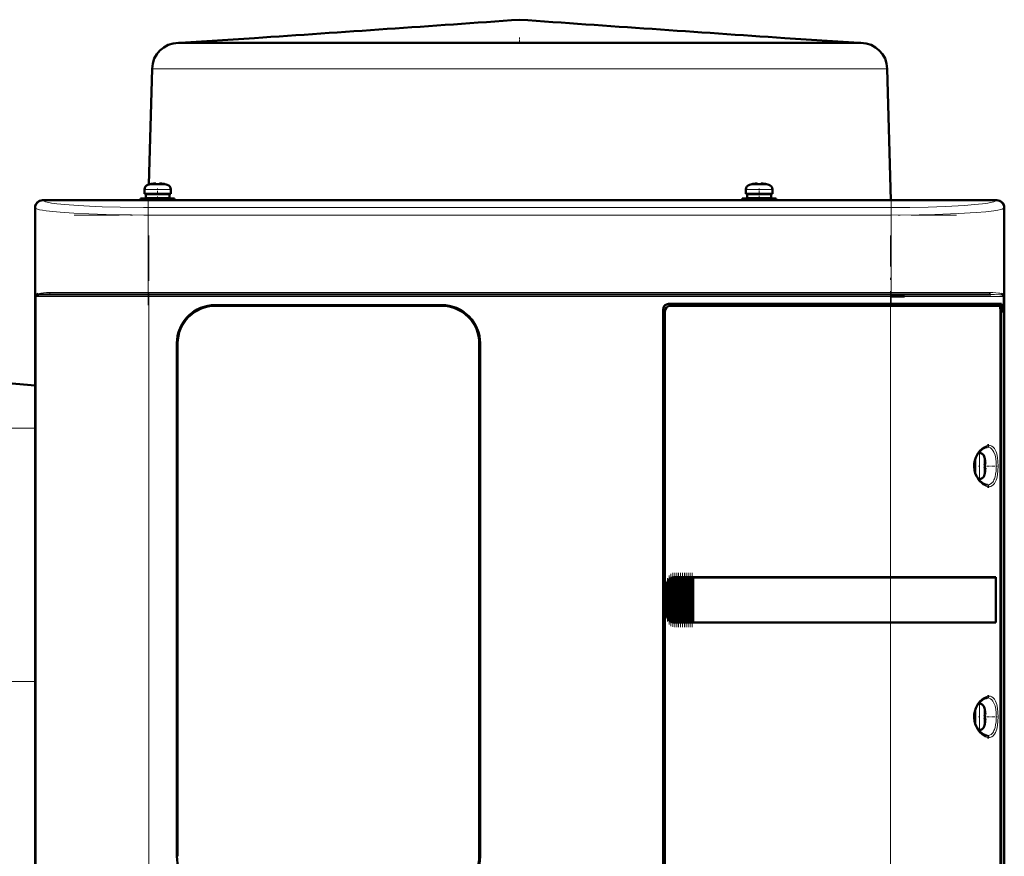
# Model space of a CAD drawing. Extents: x -1595 to 1972, y -1605 to 604.
# Tile 42 of 53: x 179 to 440, y 359 to 581. Entities that reach past the tile are written whole.
import ezdxf

# ---------------------------------------------------------------- set-up
doc = ezdxf.new("R2010")
doc.units = 0
doc.linetypes.add('DASHDOT', pattern=[18.5, 12, -3, 0.5, -3])

msp = doc.modelspace()

# ---------------------------------------------------------------- linework, layer by layer
at = {"color": 7, "lineweight": 50}
for p, q in [((221.56, 574.92), (221.08, 574.92)), ((241.24, 576.23), (221.56, 574.92)), ((238.39, 574.92), (221.56, 574.92)), ((243.23, 574.92), (238.39, 574.92)), ((292.71, 574.92), (243.23, 574.92)), ((263.74, 574.92), (258.73, 574.92)), ((264.75, 574.92), (263.74, 574.92)), ((269.68, 574.92), (264.42, 574.92)), ((270.43, 574.92), (269.68, 574.92)), ((270.97, 574.92), (270.43, 574.92)), ((276.21, 574.92), (270.77, 574.92)), ((276.73, 574.92), (276.21, 574.92)), ((278.19, 574.92), (276.73, 574.92)), ((283.29, 574.92), (277.62, 574.92)), ((283.64, 574.92), (283.29, 574.92)), ((285.45, 574.92), (283.64, 574.92)), ((290.77, 574.92), (284.95, 574.92)), ((290.97, 574.92), (290.77, 574.92)), ((292.63, 574.92), (290.97, 574.92)), ((298.55, 574.92), (292.62, 574.92)), ((326.39, 574.92), (292.71, 574.92)), ((298.64, 574.92), (298.55, 574.92)), ((300.74, 574.92), (298.64, 574.92)), ((306.52, 574.92), (300.53, 574.92)), ((306.54, 574.92), (306.52, 574.92)), ((309.06, 574.92), (306.54, 574.92)), ((314.54, 574.92), (308.57, 574.92)), ((316.92, 574.92), (314.54, 574.92)), ((316.59, 574.92), (316.57, 574.92)), ((322.59, 574.92), (316.59, 574.92)), ((324.7, 574.92), (322.59, 574.92)), ((324.56, 574.92), (324.47, 574.92)), ((330.49, 574.92), (324.56, 574.92)), ((384.73, 574.92), (326.39, 574.92)), ((332.25, 574.92), (330.49, 574.92)), ((332.34, 574.92), (332.15, 574.92)), ((338.16, 574.92), (332.34, 574.92)), ((339.98, 574.92), (338.16, 574.92)), ((339.82, 574.92), (339.48, 574.92)), ((345.49, 574.92), (339.82, 574.92)), ((346.67, 574.92), (345.49, 574.92)), ((346.91, 574.92), (346.38, 574.92)), ((349.36, 574.92), (346.91, 574.92)), ((352.34, 574.92), (349.36, 574.92)), ((352.68, 574.92), (352.34, 574.92)), ((353.44, 574.92), (352.68, 574.92)), ((358.7, 574.92), (353.44, 574.92)), ((359.38, 574.92), (358.36, 574.92)), ((364.38, 574.92), (359.38, 574.92)), ((381.88, 576.23), (401.56, 574.92)), ((389.26, 574.92), (384.73, 574.92)), ((401.93, 574.92), (389.26, 574.92)), ((402.04, 574.92), (401.93, 574.92)), ((214.08, 568.1), (213.28, 537.4)), ((409.03, 568.1), (409.95, 533.22)), ((212.07, 534.95), (212.07, 536.08)), ((213.65, 537.48), (213.64, 537.49)), ((214.63, 537.63), (214.8, 537.65)), ((215.07, 537.63), (215.07, 537.48)), ((216.07, 537.63), (216.07, 537.48)), ((217.5, 537.49), (217.49, 537.48)), ((219.07, 536.08), (219.07, 534.95)), ((371.57, 536.08), (371.57, 534.95)), ((373.14, 537.49), (373.15, 537.48)), ((374.57, 537.63), (374.57, 537.48)), ((375.57, 537.63), (375.57, 537.48)), ((376.99, 537.48), (377, 537.49)), ((378.57, 534.95), (378.57, 536.08)), ((185.07, 533.22), (190.86, 533.22)), ((438.04, 533.19), (185.09, 533.19)), ((190.86, 533.22), (190.87, 533.19)), ((190.86, 533.21), (195.27, 533.21)), ((195.26, 533.19), (195.27, 533.22)), ((195.27, 533.22), (314.86, 533.22)), ((215.57, 533.65), (211.07, 533.65)), ((211.07, 533.22), (211.07, 533.65)), ((212.07, 534.95), (215.57, 534.95)), ((215.57, 534.85), (212.42, 534.85)), ((212.42, 534.85), (212.42, 533.75)), ((215.57, 533.75), (212.42, 533.75)), ((213.18, 533.75), (213.18, 533.65)), ((213.21, 534.95), (213.21, 534.85)), ((213.57, 534.85), (213.57, 534.95)), ((213.57, 533.65), (213.57, 533.75)), ((219.07, 534.95), (215.57, 534.95)), ((215.57, 534.85), (218.72, 534.85)), ((215.57, 533.75), (218.72, 533.75)), ((215.57, 533.65), (220.07, 533.65)), ((217.57, 534.85), (217.57, 534.95)), ((217.57, 533.65), (217.57, 533.75)), ((218.72, 534.85), (218.72, 533.75)), ((220.07, 533.65), (220.07, 533.22)), ((314.86, 533.22), (314.87, 533.19)), ((314.86, 533.21), (319.27, 533.21)), ((319.26, 533.19), (319.27, 533.22)), ((319.27, 533.22), (427.86, 533.22)), ((370.57, 533.65), (375.07, 533.65)), ((370.57, 533.65), (370.57, 533.22)), ((371.57, 534.95), (375.07, 534.95)), ((371.92, 534.85), (375.07, 534.85)), ((371.92, 533.75), (371.92, 534.85)), ((375.07, 533.75), (371.92, 533.75)), ((373.07, 534.95), (373.07, 534.85)), ((373.07, 533.75), (373.07, 533.65)), ((375.07, 534.95), (378.57, 534.95)), ((378.22, 534.85), (375.07, 534.85)), ((378.22, 533.75), (375.07, 533.75)), ((379.57, 533.65), (375.07, 533.65)), ((377.07, 534.95), (377.07, 534.85)), ((377.07, 533.75), (377.07, 533.65)), ((378.22, 533.75), (378.22, 534.85)), ((379.57, 533.22), (379.57, 533.65)), ((427.86, 533.22), (427.87, 533.19)), ((427.86, 533.21), (432.27, 533.21)), ((432.26, 533.19), (432.27, 533.22)), ((432.27, 533.22), (438.07, 533.22)), ((183.07, 523.42), (183.07, 531.22)), ((183.09, 531.2), (183.09, 323.24)), ((440.04, 323.24), (440.04, 531.2)), ((440.07, 531.22), (440.07, 523.42)), ((183.07, 519.02), (183.07, 523.42)), ((183.09, 523.42), (183.07, 523.42)), ((440.07, 523.42), (440.04, 523.42)), ((440.06, 523.42), (440.06, 519.02)), ((183.07, 431.42), (183.07, 519.02)), ((183.07, 519.02), (183.09, 519.02)), ((440.04, 519.02), (440.07, 519.02)), ((440.07, 519.02), (440.07, 431.42)), ((213.28, 508.22), (186.61, 508.22)), ((409.85, 508.22), (213.28, 508.22)), ((429.95, 508.22), (409.85, 508.22)), ((410.03, 507.72), (413.57, 507.72)), ((436.53, 508.22), (429.95, 508.22)), ((439.62, 508.23), (439.68, 508.2)), ((439.73, 507.94), (439.68, 507.97)), ((439.73, 507.94), (439.69, 507.97)), ((230.87, 505.42), (290.87, 505.42)), ((290.87, 505.22), (230.87, 505.22)), ((349.57, 350.22), (349.57, 504.22)), ((351.07, 505.72), (409.85, 505.72)), ((409.85, 505.22), (351.56, 505.22)), ((439.34, 505.72), (409.85, 505.72)), ((409.85, 505.22), (438.78, 505.22)), ((439.04, 505.22), (438.79, 505.22)), ((439.04, 505.22), (438.86, 505.17)), ((439.02, 350.19), (439.02, 504.25)), ((439.04, 505.72), (439.04, 505.22)), ((439.34, 503.42), (439.34, 505.72)), ((350.07, 503.72), (350.07, 350.72)), ((439.02, 503.42), (439.34, 503.42)), ((439.02, 503.39), (439.14, 503.39)), ((439.34, 503.42), (439.14, 503.39)), ((439.14, 503.39), (439.14, 351.06)), ((220.67, 359.22), (220.67, 495.22)), ((220.87, 495.22), (220.87, 359.22)), ((300.87, 359.22), (300.87, 495.22)), ((301.07, 495.22), (301.07, 359.22)), ((433.25, 466.22), (433.46, 466.22)), ((432.23, 462.72), (432.23, 464.18)), ((432.23, 462.72), (432.23, 461.26)), ((432.33, 462.72), (432.33, 464.51)), ((432.33, 462.72), (432.33, 460.93)), ((434.86, 464.64), (434.88, 464.65)), ((435.01, 463.22), (434.86, 463.22)), ((435.01, 462.22), (434.86, 462.22)), ((434.88, 460.79), (434.86, 460.8)), ((433.46, 459.22), (433.25, 459.22)), ((183.07, 427.02), (183.07, 431.42)), ((183.09, 431.42), (183.07, 431.42)), ((350.57, 423.22), (350.57, 431.22)), ((350.94, 422.13), (350.94, 432.31)), ((351.08, 432.48), (351.23, 432.65)), ((351.45, 421.6), (351.45, 432.84)), ((351.59, 432.93), (351.74, 433.01)), ((351.96, 421.33), (351.96, 433.11)), ((352.1, 433.15), (352.25, 433.18)), ((352.47, 433.21), (352.61, 433.22)), ((352.47, 421.23), (352.47, 433.21)), ((352.64, 433.22), (352.57, 433.22)), ((352.64, 433.22), (352.61, 433.22)), ((352.64, 433.22), (352.76, 433.22)), ((352.98, 433.22), (352.76, 433.22)), ((352.98, 421.22), (352.98, 433.22)), ((353.12, 433.22), (352.98, 433.22)), ((353.12, 433.22), (353.19, 433.22)), ((353.19, 433.22), (353.27, 433.22)), ((353.49, 433.22), (353.27, 433.22)), ((353.49, 421.22), (353.49, 433.22)), ((353.63, 433.22), (353.49, 433.22)), ((353.63, 433.22), (353.7, 433.22)), ((353.7, 433.22), (353.78, 433.22)), ((354, 433.22), (353.78, 433.22)), ((354, 421.22), (354, 433.22)), ((354.14, 433.22), (354, 433.22)), ((354.14, 433.22), (354.21, 433.22)), ((354.21, 433.22), (354.29, 433.22)), ((354.51, 433.22), (354.29, 433.22)), ((354.51, 421.22), (354.51, 433.22)), ((354.65, 433.22), (354.51, 433.22)), ((354.65, 433.22), (354.72, 433.22)), ((354.72, 433.22), (354.8, 433.22)), ((355.02, 433.22), (354.8, 433.22)), ((355.02, 421.22), (355.02, 433.22)), ((355.16, 433.22), (355.02, 433.22)), ((355.16, 433.22), (355.23, 433.22)), ((355.23, 433.22), (355.31, 433.22)), ((355.53, 433.22), (355.31, 433.22)), ((355.53, 421.22), (355.53, 433.22)), ((355.67, 433.22), (355.53, 433.22)), ((355.67, 433.22), (355.74, 433.22)), ((355.74, 433.22), (355.82, 433.22)), ((356.04, 433.22), (355.82, 433.22)), ((356.04, 421.22), (356.04, 433.22)), ((356.18, 433.22), (356.04, 433.22)), ((356.18, 433.22), (356.25, 433.22)), ((356.25, 433.22), (356.33, 433.22)), ((356.55, 433.22), (356.33, 433.22)), ((356.55, 421.22), (356.55, 433.22)), ((356.69, 433.22), (356.55, 433.22)), ((356.69, 433.22), (356.76, 433.22)), ((356.76, 433.22), (356.84, 433.22)), ((357.06, 433.22), (356.84, 433.22)), ((357.06, 421.22), (357.06, 433.22)), ((357.19, 433.22), (357.06, 433.22)), ((357.19, 433.22), (357.27, 433.22)), ((357.27, 433.22), (357.35, 433.22)), ((357.52, 433.22), (357.35, 433.22)), ((357.52, 433.22), (357.52, 421.22)), ((357.57, 433.22), (357.52, 433.22)), ((357.57, 433.22), (409.85, 433.22)), ((357.59, 433.19), (357.57, 433.22)), ((357.59, 433.19), (409.85, 433.19)), ((357.59, 421.25), (357.59, 433.19)), ((357.59, 433.19), (409.85, 433.19)), ((437.83, 433.22), (409.85, 433.22)), ((411.61, 433.19), (409.9, 433.19)), ((412.53, 433.19), (411.94, 433.19)), ((412.6, 433.19), (412.53, 433.19)), ((415.59, 433.19), (415.51, 433.19)), ((421.37, 433.19), (415.59, 433.19)), ((437.83, 433.22), (437.53, 433.15)), ((437.79, 421.29), (437.79, 433.15)), ((437.83, 433.22), (437.83, 421.22)), ((440.07, 431.42), (440.04, 431.42)), ((440.06, 431.42), (440.06, 427.02)), ((183.07, 335.42), (183.07, 427.02)), ((183.07, 427.02), (183.09, 427.02)), ((440.04, 427.02), (440.07, 427.02)), ((440.07, 427.02), (440.07, 335.42)), ((351.23, 421.79), (351.08, 421.96)), ((351.74, 421.43), (351.59, 421.51)), ((352.25, 421.26), (352.1, 421.29)), ((352.61, 421.22), (352.47, 421.23)), ((352.64, 421.22), (352.57, 421.22)), ((352.61, 421.22), (352.64, 421.22)), ((352.64, 421.22), (352.76, 421.22)), ((352.98, 421.22), (352.76, 421.22)), ((353.12, 421.22), (352.98, 421.22)), ((353.12, 421.22), (353.19, 421.22)), ((353.19, 421.22), (353.27, 421.22)), ((353.49, 421.22), (353.27, 421.22)), ((353.63, 421.22), (353.49, 421.22)), ((353.63, 421.22), (353.7, 421.22)), ((353.7, 421.22), (353.78, 421.22)), ((354, 421.22), (353.78, 421.22)), ((354.14, 421.22), (354, 421.22)), ((354.14, 421.22), (354.21, 421.22)), ((354.21, 421.22), (354.29, 421.22)), ((354.51, 421.22), (354.29, 421.22)), ((354.65, 421.22), (354.51, 421.22)), ((354.65, 421.22), (354.72, 421.22)), ((354.72, 421.22), (354.8, 421.22)), ((355.02, 421.22), (354.8, 421.22)), ((355.16, 421.22), (355.02, 421.22)), ((355.16, 421.22), (355.23, 421.22)), ((355.23, 421.22), (355.31, 421.22)), ((355.53, 421.22), (355.31, 421.22)), ((355.67, 421.22), (355.53, 421.22)), ((355.67, 421.22), (355.74, 421.22)), ((355.74, 421.22), (355.82, 421.22)), ((356.04, 421.22), (355.82, 421.22)), ((356.18, 421.22), (356.04, 421.22)), ((356.18, 421.22), (356.25, 421.22)), ((356.25, 421.22), (356.33, 421.22)), ((356.55, 421.22), (356.33, 421.22)), ((356.69, 421.22), (356.55, 421.22)), ((356.69, 421.22), (356.76, 421.22)), ((356.76, 421.22), (356.84, 421.22)), ((357.06, 421.22), (356.84, 421.22)), ((357.19, 421.22), (357.06, 421.22)), ((357.19, 421.22), (357.27, 421.22)), ((357.27, 421.22), (357.35, 421.22)), ((357.52, 421.22), (357.35, 421.22)), ((357.52, 421.22), (357.57, 421.22)), ((357.57, 421.22), (357.59, 421.25)), ((409.85, 421.22), (357.57, 421.22)), ((357.59, 421.25), (409.85, 421.25)), ((437.83, 421.22), (409.85, 421.22)), ((412.36, 421.25), (412.53, 421.25)), ((415.29, 421.25), (415.59, 421.25)), ((415.59, 421.25), (416.32, 421.25)), ((418.48, 421.25), (421.37, 421.25)), ((421.37, 421.25), (421.69, 421.25)), ((437.83, 421.22), (437.53, 421.29)), ((433.25, 399.72), (433.46, 399.72)), ((432.23, 396.22), (432.23, 397.68)), ((432.33, 398.01), (432.33, 396.22)), ((434.86, 398.14), (434.88, 398.15)), ((432.23, 396.22), (432.23, 394.76)), ((432.33, 394.43), (432.33, 396.22)), ((435.01, 396.72), (434.86, 396.72)), ((435.01, 395.72), (434.86, 395.72)), ((434.88, 394.29), (434.86, 394.3)), ((433.46, 392.72), (433.25, 392.72))]:
    msp.add_line(p, q, dxfattribs=at)
at = {"color": 7, "linetype": 'DASHDOT', "lineweight": 18, "ltscale": 0.039375}
msp.add_line((311.56, 576.36), (311.56, 574.79), dxfattribs=at)
at = {"color": 7, "lineweight": 18}
for p, q in [((216.12, 568.1), (214.08, 568.1)), ((233.44, 568.1), (216.12, 568.1)), ((275.8, 568.1), (233.44, 568.1)), ((295.83, 568.1), (275.8, 568.1)), ((342.06, 568.1), (295.83, 568.1)), ((389.68, 568.1), (342.06, 568.1)), ((406.19, 568.1), (389.68, 568.1)), ((408.5, 568.1), (406.19, 568.1)), ((409.03, 568.1), (408.5, 568.1)), ((215.54, 536.08), (212.07, 536.08)), ((213, 537.32), (215.55, 537.32)), ((215.54, 536.08), (215.57, 536.08)), ((215.55, 537.32), (215.57, 537.32)), ((215.57, 537.32), (218.14, 537.32)), ((215.57, 536.08), (219.07, 536.08)), ((375.07, 536.08), (371.57, 536.08)), ((375.07, 537.32), (372.5, 537.32)), ((375.09, 537.32), (375.07, 537.32)), ((375.1, 536.08), (375.07, 536.08)), ((377.64, 537.32), (375.09, 537.32)), ((378.57, 536.08), (375.1, 536.08)), ((185.09, 533.19), (185.17, 533.11)), ((437.96, 533.11), (438.04, 533.19)), ((183.18, 531.11), (183.09, 531.2)), ((183.18, 531.11), (183.18, 507.72)), ((410.03, 531.29), (213.1, 531.29)), ((213.1, 529.29), (213.1, 531.29)), ((410.03, 531.29), (410.03, 529.29)), ((440.04, 531.2), (439.95, 531.11)), ((439.95, 507.72), (439.95, 531.11)), ((213.1, 508.72), (213.1, 529.29)), ((410.03, 529.29), (213.1, 529.29)), ((410.03, 529.29), (410.03, 508.72)), ((183.18, 507.72), (183.35, 507.72)), ((183.35, 346.72), (183.35, 507.72)), ((183.35, 507.72), (213.28, 507.72)), ((183.45, 507.97), (183.4, 507.94)), ((213.1, 508.72), (187.04, 508.72)), ((213.1, 508.72), (410.03, 508.72)), ((213.1, 508.72), (213.1, 508.22)), ((213.28, 508.22), (213.28, 507.72)), ((409.85, 507.72), (213.28, 507.72)), ((213.28, 507.72), (213.28, 346.72)), ((409.85, 508.22), (409.85, 507.72)), ((409.85, 505.72), (409.85, 507.72)), ((409.85, 507.72), (430.29, 507.72)), ((430.47, 508.72), (410.03, 508.72)), ((410.03, 508.22), (410.03, 508.72)), ((430.29, 507.72), (439.78, 507.72)), ((436.09, 508.72), (430.47, 508.72)), ((439.95, 507.72), (439.78, 507.72)), ((439.78, 346.72), (439.78, 507.72)), ((295.07, 504.5), (295.07, 504.52)), ((409.85, 505.22), (409.85, 505.72)), ((409.85, 433.22), (409.85, 505.22)), ((183.07, 472.81), (151.57, 472.81)), ((433.46, 466.22), (433.46, 462.75)), ((434.71, 465.29), (434.71, 462.74)), ((433.46, 462.75), (433.46, 462.72)), ((433.46, 459.22), (433.46, 462.72)), ((434.71, 462.74), (434.71, 462.72)), ((434.71, 462.72), (434.71, 460.15)), ((350.57, 431.22), (350.62, 431.22)), ((350.62, 431.22), (350.62, 423.22)), ((350.79, 422.43), (350.79, 432.01)), ((351.08, 432.48), (351.08, 421.96)), ((351.23, 421.79), (351.23, 432.65)), ((351.59, 421.51), (351.59, 432.93)), ((351.74, 433.01), (351.74, 421.43)), ((352.1, 421.29), (352.1, 433.15)), ((352.25, 433.18), (352.25, 421.26)), ((352.61, 433.22), (352.61, 421.22)), ((352.76, 421.22), (352.76, 433.22)), ((353.12, 433.22), (353.12, 421.22)), ((353.27, 433.22), (353.27, 421.22)), ((353.63, 433.22), (353.63, 421.22)), ((353.78, 433.22), (353.78, 421.22)), ((354.14, 433.22), (354.14, 421.22)), ((354.29, 433.22), (354.29, 421.22)), ((354.65, 433.22), (354.65, 421.22)), ((354.8, 421.22), (354.8, 433.22)), ((355.16, 433.22), (355.16, 421.22)), ((355.31, 433.22), (355.31, 421.22)), ((355.67, 433.22), (355.67, 421.22)), ((355.82, 433.22), (355.82, 421.22)), ((356.18, 433.22), (356.18, 421.22)), ((356.33, 421.22), (356.33, 433.22)), ((356.69, 433.22), (356.69, 421.22)), ((356.84, 433.22), (356.84, 421.22)), ((357.19, 421.22), (357.19, 433.22)), ((357.35, 433.22), (357.35, 421.22)), ((409.85, 433.19), (409.85, 433.22)), ((409.85, 433.19), (409.85, 421.25)), ((350.62, 423.22), (350.57, 423.22)), ((409.85, 421.22), (409.85, 421.25)), ((409.85, 349.22), (409.85, 421.22)), ((183.07, 405.61), (151.57, 405.61)), ((433.46, 399.72), (433.46, 396.25)), ((434.71, 398.79), (434.71, 396.24)), ((433.46, 396.25), (433.46, 396.22)), ((433.46, 392.72), (433.46, 396.22)), ((434.71, 396.24), (434.71, 396.22)), ((434.71, 396.22), (434.71, 393.65))]:
    msp.add_line(p, q, dxfattribs=at)
at = {"color": 7, "linetype": 'DASHDOT', "lineweight": 18, "ltscale": 0.000942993}
msp.add_line((214.57, 537.62), (214.57, 537.66), dxfattribs=at)
at = {"color": 7, "linetype": 'DASHDOT', "lineweight": 18, "ltscale": 0.085722}
msp.add_line((215.57, 532.93), (215.57, 536.36), dxfattribs=at)
at = {"color": 7, "linetype": 'DASHDOT', "lineweight": 18, "ltscale": 0.000744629}
msp.add_line((216.57, 537.63), (216.57, 537.66), dxfattribs=at)
at = {"color": 7, "linetype": 'DASHDOT', "lineweight": 18, "ltscale": 0.000761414}
msp.add_line((374.07, 537.66), (374.07, 537.63), dxfattribs=at)
at = {"color": 7, "linetype": 'DASHDOT', "lineweight": 18, "ltscale": 0.072885}
msp.add_line((375.07, 533.4), (375.07, 536.32), dxfattribs=at)
at = {"color": 7, "linetype": 'DASHDOT', "lineweight": 18, "ltscale": 0.000958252}
msp.add_line((376.07, 537.66), (376.07, 537.62), dxfattribs=at)
at = {"color": 7, "linetype": 'DASHDOT', "lineweight": 18}
for p, q in [((213.1, 533.45), (213.1, 505.38)), ((410.03, 533.45), (410.03, 505.38)), ((193.41, 529.29), (429.72, 529.29)), ((213.28, 523.82), (213.28, 330.62)), ((409.85, 330.62), (409.85, 523.82)), ((429.72, 508.72), (193.41, 508.72)), ((429.51, 507.72), (193.62, 507.72))]:
    msp.add_line(p, q, dxfattribs=at)
at = {"color": 7, "linetype": 'DASHDOT', "lineweight": 18, "ltscale": 0.000366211}
msp.add_line((295.07, 504.5), (295.07, 504.52), dxfattribs=at)
at = {"color": 7, "linetype": 'DASHDOT', "lineweight": 18, "ltscale": 0.008936}
for p, q in [((432.01, 462.72), (432.36, 462.72)), ((432.01, 396.22), (432.36, 396.22))]:
    msp.add_line(p, q, dxfattribs=at)
at = {"color": 7, "linetype": 'DASHDOT', "lineweight": 18, "ltscale": 0.006442}
for p, q in [((433.49, 462.72), (433.23, 462.72)), ((433.49, 396.22), (433.23, 396.22))]:
    msp.add_line(p, q, dxfattribs=at)
at = {"color": 7, "linetype": 'DASHDOT', "lineweight": 18, "ltscale": 0.000941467}
for p, q in [((435.01, 463.72), (435.05, 463.72)), ((435.01, 397.22), (435.05, 397.22))]:
    msp.add_line(p, q, dxfattribs=at)
at = {"color": 7, "linetype": 'DASHDOT', "lineweight": 18, "ltscale": 0.072147}
for p, q in [((435.3, 462.72), (438.19, 462.72)), ((435.3, 396.22), (438.19, 396.22))]:
    msp.add_line(p, q, dxfattribs=at)
at = {"color": 7, "linetype": 'DASHDOT', "lineweight": 18, "ltscale": 0.000793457}
for p, q in [((435.01, 461.72), (435.04, 461.72)), ((435.01, 395.22), (435.04, 395.22))]:
    msp.add_line(p, q, dxfattribs=at)
at = {"color": 7, "linetype": 'DASHDOT', "lineweight": 18, "ltscale": 0.325664}
msp.add_line((351.16, 420.71), (351.16, 433.73), dxfattribs=at)
at = {"color": 7, "linetype": 'DASHDOT', "lineweight": 18, "ltscale": 0.347389}
msp.add_line((351.67, 420.27), (351.67, 434.17), dxfattribs=at)
at = {"color": 7, "linetype": 'DASHDOT', "lineweight": 18, "ltscale": 0.357764}
msp.add_line((352.18, 420.06), (352.18, 434.38), dxfattribs=at)
at = {"color": 7, "linetype": 'DASHDOT', "lineweight": 18, "ltscale": 0.359999}
for p, q in [((352.69, 420.02), (352.69, 434.42)), ((353.2, 420.02), (353.2, 434.42)), ((353.71, 420.02), (353.71, 434.42)), ((354.22, 420.02), (354.22, 434.42)), ((354.73, 420.02), (354.73, 434.42)), ((355.24, 420.02), (355.24, 434.42)), ((355.75, 420.02), (355.75, 434.42)), ((356.26, 420.02), (356.26, 434.42)), ((356.77, 420.02), (356.77, 434.42)), ((357.27, 420.02), (357.27, 434.42))]:
    msp.add_line(p, q, dxfattribs=at)
at = {"color": 7, "linetype": 'DASHDOT', "lineweight": 18, "ltscale": 0.287631}
msp.add_line((350.72, 421.47), (350.72, 432.97), dxfattribs=at)
at = {"color": 7, "lineweight": 50}
for points in [[(214.57, 537.63), (214.9, 537.65), (215.02, 537.65), (215.05, 537.64), (215.06, 537.64), (215.07, 537.63), (215.07, 537.63), (215.07, 537.63)], [(215.02, 537.65), (215.06, 537.64), (215.07, 537.64), (215.07, 537.63), (215.07, 537.63), (215.07, 537.63)], [(216.57, 537.63), (216.38, 537.65), (216.14, 537.65), (216.09, 537.64), (216.08, 537.64), (216.07, 537.63), (216.07, 537.63), (216.07, 537.63)], [(374.07, 537.63), (374.26, 537.65), (374.5, 537.65), (374.55, 537.64), (374.56, 537.64), (374.57, 537.63), (374.57, 537.63), (374.57, 537.63)], [(374.52, 537.65), (374.55, 537.64), (374.56, 537.64), (374.57, 537.63), (374.57, 537.63)], [(376.07, 537.63), (375.74, 537.65), (375.62, 537.65), (375.59, 537.64), (375.58, 537.64), (375.57, 537.63), (375.57, 537.63), (375.57, 537.63)], [(186.61, 508.22), (185.54, 508.21), (184.66, 508.18), (183.99, 508.12), (183.59, 508.03), (183.45, 507.97)], [(220.67, 495.22), (220.74, 496.39), (220.94, 497.54), (221.28, 498.66), (221.73, 499.74), (222.04, 500.31), (222.37, 500.86), (222.88, 501.56), (223.44, 502.21), (224.05, 502.81), (224.98, 503.54), (225.98, 504.16), (227.04, 504.66), (228.15, 505.04), (229.05, 505.25), (229.95, 505.38), (230.87, 505.42)], [(301.07, 495.22), (301, 496.39), (300.79, 497.54), (300.45, 498.66), (300, 499.74), (299.69, 500.31), (299.36, 500.86), (298.85, 501.56), (298.29, 502.21), (297.68, 502.81), (296.75, 503.54), (295.75, 504.16), (294.69, 504.66), (293.58, 505.04), (292.68, 505.25), (291.78, 505.38), (290.87, 505.42)], [(439.02, 504.25), (439, 504.69), (438.93, 505.05), (438.87, 505.16), (438.84, 505.2), (438.79, 505.22), (438.78, 505.22)], [(433.18, 466.13), (433.74, 466.78), (434.3, 467.25), (434.85, 467.56), (435.29, 467.7), (435.54, 467.72)], [(435.62, 468.19), (435.87, 468.22), (435.98, 468.22)], [(433.18, 459.31), (432.73, 460.02), (432.36, 460.84), (432.15, 461.6), (432.04, 462.52), (432.07, 463.33), (432.23, 464.15), (432.53, 465), (432.99, 465.85), (433.18, 466.13)], [(435.01, 463.72), (435.04, 463.39), (435.03, 463.27), (435.03, 463.24), (435.02, 463.23), (435.02, 463.22), (435.02, 463.22), (435.01, 463.22)], [(435.04, 463.43), (435.03, 463.26), (435.03, 463.23), (435.02, 463.23), (435.02, 463.22), (435.02, 463.22), (435.01, 463.22)], [(435.04, 462), (435.04, 462.15), (435.03, 462.2), (435.02, 462.21), (435.02, 462.22), (435.02, 462.22), (435.01, 462.22)], [(435.01, 461.72), (435.03, 461.91), (435.04, 462.15), (435.03, 462.2), (435.02, 462.21), (435.02, 462.22), (435.02, 462.22), (435.01, 462.22)], [(435.54, 457.72), (435.11, 457.79), (434.63, 457.99), (434.07, 458.37), (433.52, 458.9), (433.18, 459.31)], [(435.98, 457.22), (435.66, 457.25), (435.62, 457.25)], [(437.79, 433.15), (433.2, 433.18), (409.85, 433.19)], [(409.85, 421.25), (432.28, 421.26), (437.79, 421.29)], [(433.18, 392.81), (432.73, 393.52), (432.36, 394.34), (432.15, 395.1), (432.04, 396.02), (432.07, 396.83), (432.23, 397.65), (432.53, 398.5), (432.99, 399.35), (433.18, 399.63)], [(433.18, 399.63), (433.74, 400.28), (434.3, 400.75), (434.85, 401.06), (435.29, 401.2), (435.54, 401.22)], [(435.62, 401.69), (435.87, 401.72), (435.98, 401.72)], [(435.01, 397.22), (435.04, 396.89), (435.03, 396.77), (435.03, 396.74), (435.02, 396.73), (435.02, 396.72), (435.02, 396.72), (435.01, 396.72)], [(435.04, 396.93), (435.03, 396.76), (435.03, 396.73), (435.02, 396.73), (435.02, 396.72), (435.02, 396.72), (435.01, 396.72)], [(435.04, 395.5), (435.04, 395.65), (435.03, 395.7), (435.02, 395.71), (435.02, 395.72), (435.02, 395.72), (435.01, 395.72)], [(435.01, 395.22), (435.03, 395.41), (435.04, 395.65), (435.03, 395.7), (435.02, 395.71), (435.02, 395.72), (435.02, 395.72), (435.01, 395.72)], [(435.54, 391.22), (435.11, 391.29), (434.63, 391.49), (434.07, 391.87), (433.52, 392.4), (433.18, 392.81)], [(435.98, 390.72), (435.66, 390.75), (435.62, 390.75)], [(230.87, 349.02), (229.7, 349.09), (228.54, 349.3), (227.42, 349.63), (226.35, 350.09), (225.78, 350.39), (225.23, 350.73), (224.53, 351.23), (223.87, 351.8), (223.27, 352.41), (222.54, 353.33), (221.92, 354.33), (221.42, 355.4), (221.04, 356.51), (220.83, 357.4), (220.71, 358.31), (220.67, 359.22)], [(301.07, 359.22), (301, 358.05), (300.79, 356.9), (300.45, 355.78), (300, 354.7), (299.69, 354.13), (299.36, 353.58), (298.85, 352.88), (298.29, 352.23), (297.68, 351.63), (296.75, 350.9), (295.75, 350.28), (294.69, 349.78), (293.58, 349.4), (292.68, 349.19), (291.78, 349.06), (290.87, 349.02)]]:
    msp.add_lwpolyline(points, dxfattribs=at)
at = {"color": 7, "lineweight": 18}
for points in [[(185.17, 533.11), (185.46, 532.93), (185.82, 532.81), (186.32, 532.68), (187.4, 532.47), (188.85, 532.27), (190.98, 532.05), (194.51, 531.78), (197.55, 531.62), (200.87, 531.48), (205.63, 531.36), (211.86, 531.29), (213.1, 531.29)], [(410.03, 531.29), (415.03, 531.32), (419.92, 531.41), (424.49, 531.57), (429.55, 531.84), (432.15, 532.05), (434.28, 532.27), (435.74, 532.47), (436.82, 532.68), (437.32, 532.81), (437.67, 532.94), (437.96, 533.11)], [(213.1, 529.29), (208.61, 529.31), (204.19, 529.38), (197.32, 529.59), (193.32, 529.78), (189.77, 530.02), (187.76, 530.2), (186.05, 530.4), (185.06, 530.55), (184.26, 530.71), (183.76, 530.84), (183.4, 530.98), (183.18, 531.11)], [(439.95, 531.11), (439.78, 531), (439.52, 530.89), (439.15, 530.78), (438.34, 530.6), (437.29, 530.43), (435.18, 530.18), (432.61, 529.96), (427.95, 529.68), (421.68, 529.45), (417.48, 529.35), (410.03, 529.29)], [(184.62, 508.6), (185.31, 508.67), (186.12, 508.71), (187.04, 508.72)], [(436.09, 508.72), (437.01, 508.71), (437.82, 508.67), (438.52, 508.6)], [(439.68, 507.97), (439.47, 508.05), (439.29, 508.09), (438.86, 508.15), (437.45, 508.21), (436.53, 508.22)], [(433.52, 466.86), (434.07, 467.39), (434.7, 467.83), (435.27, 468.1), (435.62, 468.19)], [(435.54, 467.72), (435.98, 467.67), (436.38, 467.51), (436.73, 467.24), (437.05, 466.87), (437.33, 466.37)], [(435.98, 468.22), (436.39, 468.17), (436.78, 468.01), (437.14, 467.74), (437.46, 467.36), (437.74, 466.85)], [(433.52, 458.58), (433.07, 459.14), (432.7, 459.73), (432.49, 460.14), (432.16, 460.98), (431.97, 461.85), (431.9, 462.72), (431.97, 463.6), (432.1, 464.25), (432.31, 464.89), (432.71, 465.73), (432.95, 466.12), (433.52, 466.86)], [(437.33, 466.37), (437.61, 465.59), (437.8, 464.7), (437.91, 463.76), (437.95, 462.72)], [(437.74, 466.85), (437.9, 466.45), (438.04, 466), (438.25, 465.03), (438.38, 463.9), (438.42, 462.72)], [(437.95, 462.72), (437.88, 461.4), (437.77, 460.55), (437.61, 459.87), (437.44, 459.35), (437.33, 459.07)], [(438.42, 462.72), (438.38, 461.55), (438.25, 460.42), (438.04, 459.44), (437.91, 459), (437.74, 458.59)], [(435.62, 457.25), (435.03, 457.44), (434.48, 457.74), (434.07, 458.05), (433.52, 458.58)], [(437.33, 459.07), (437.16, 458.75), (436.98, 458.47), (436.77, 458.24), (436.55, 458.05), (436.17, 457.84), (435.76, 457.73), (435.54, 457.72)], [(437.74, 458.59), (437.47, 458.09), (437.14, 457.7), (436.77, 457.43), (436.48, 457.3), (436.18, 457.23), (435.98, 457.22)], [(433.52, 392.08), (433.07, 392.64), (432.7, 393.23), (432.49, 393.64), (432.16, 394.48), (431.97, 395.35), (431.9, 396.22), (431.97, 397.1), (432.1, 397.75), (432.31, 398.39), (432.71, 399.23), (432.95, 399.62), (433.52, 400.36)], [(433.52, 400.36), (434.07, 400.89), (434.7, 401.33), (435.27, 401.6), (435.62, 401.69)], [(435.54, 401.22), (435.98, 401.17), (436.38, 401.01), (436.73, 400.74), (437.05, 400.37), (437.33, 399.87)], [(435.98, 401.72), (436.39, 401.67), (436.78, 401.51), (437.14, 401.24), (437.46, 400.86), (437.74, 400.35)], [(437.33, 399.87), (437.61, 399.09), (437.8, 398.2), (437.91, 397.26), (437.95, 396.22)], [(437.74, 400.35), (437.9, 399.95), (438.04, 399.5), (438.25, 398.53), (438.38, 397.4), (438.42, 396.22)], [(437.95, 396.22), (437.88, 394.9), (437.77, 394.05), (437.61, 393.37), (437.44, 392.85), (437.33, 392.57)], [(438.42, 396.22), (438.38, 395.05), (438.25, 393.92), (438.04, 392.94), (437.91, 392.5), (437.74, 392.09)], [(435.62, 390.75), (435.03, 390.94), (434.48, 391.24), (434.07, 391.55), (433.52, 392.08)], [(437.33, 392.57), (437.16, 392.25), (436.98, 391.97), (436.77, 391.74), (436.55, 391.55), (436.17, 391.34), (435.76, 391.23), (435.54, 391.22)], [(437.74, 392.09), (437.47, 391.59), (437.14, 391.2), (436.77, 390.93), (436.48, 390.8), (436.18, 390.73), (435.98, 390.72)]]:
    msp.add_lwpolyline(points, dxfattribs=at)
at = {"color": 7, "lineweight": 50}
for centre, radius, start, end in [((-1295.78, 23302.62), 22778.31, 273.869095, 274.0464), ((1918.89, 23302.62), 22778.31, 265.953602, 266.130907), ((221.08, 567.92), 7, 90.0001, 178.5003), ((402.04, 567.92), 7, 1.4997, 89.9999), ((213.37, 536.08), 1.3, 106.6015, 180), ((215.57, 528.7), 9, 102.3778, 106.6015), ((215.57, 528.7), 8.99, 96.3893, 102.3497), ((215.57, 528.7), 8.99, 96.3893, 102.3497), ((215.57, 527.59), 9.9, 87.106, 92.8938), ((215.57, 527.59), 9.9, 87.1058, 92.8956), ((216.13, 533.85), 3.8, 83.4188, 87.715), ((215.57, 528.7), 8.99, 77.6508, 83.6103), ((215.57, 528.7), 8.99, 77.6503, 83.6107), ((215.57, 528.7), 9, 73.3984, 77.6222), ((217.77, 536.08), 1.3, 0, 73.3984), ((372.87, 536.08), 1.3, 106.6015, 180), ((375.07, 528.7), 9, 102.3778, 106.6015), ((375.07, 528.7), 8.99, 96.3893, 102.3497), ((375.07, 528.7), 8.99, 96.3897, 102.3492), ((374.51, 533.85), 3.8, 92.2845, 96.5812), ((375.07, 527.59), 9.9, 87.1058, 92.8956), ((375.07, 527.59), 9.9, 87.106, 92.8938), ((375.61, 533.61), 4.04, 83.5189, 86.8257), ((375.07, 528.7), 8.99, 77.6503, 83.6107), ((375.07, 528.7), 8.99, 77.6503, 83.6107), ((375.07, 528.7), 9, 73.3984, 77.6222), ((377.27, 536.08), 1.3, 0, 73.3984), ((185.07, 531.22), 2, 90.0019, 179.9981), ((183.02, 508.21), 0.492, 330.2782, 0.6469), ((184.22, 507.36), 1.12, 108.2603, 129.6068), ((438.9, 507.34), 1.14, 50.524, 71.3952), ((440.11, 508.21), 0.491, 178.4725, 210.1378), ((439.5, 508.04), 0.22, 34.3264, 55.7856), ((440.11, 508.21), 0.49, 178.9383, 209.4129), ((440.17, 508.15), 0.489, 174.524, 206.2763), ((440.17, 508.15), 0.485, 178.4725, 205.4495), ((230.87, 495.22), 10.2, 89.9997, 180.0003), ((230.87, 495.22), 10, 90, 180), ((290.87, 495.22), 10.2, 359.9997, 90.0003), ((290.87, 495.22), 10, 0, 90), ((351.07, 504.22), 1.5, 90, 180), ((151.68, 166.97), 318.64, 84.3467, 85.815), ((433.46, 464.92), 1.3, 16.6015, 90), ((426.08, 462.72), 9, 12.3778, 16.6016), ((426.08, 462.72), 8.99, 6.3893, 12.3497), ((426.08, 462.72), 8.99, 6.3893, 12.3497), ((424.97, 462.72), 9.9, 357.106, 2.8938), ((424.98, 462.72), 9.9, 357.1058, 2.8956), ((433.46, 460.52), 1.3, 270, 343.3985), ((426.08, 462.72), 9, 343.3984, 347.6222), ((426.08, 462.72), 8.99, 347.6508, 353.6103), ((426.08, 462.72), 8.99, 347.6503, 353.6107), ((352.73, 431.17), 2.11, 167.8164, 178.6977), ((353.01, 431.11), 2.4, 157.7787, 167.7127), ((352.7, 431.25), 2.06, 148.9704, 158.2673), ((352.57, 431.09), 2.04, 136.9534, 143.1617), ((352.61, 431.35), 1.89, 127.9225, 136.7729), ((352.69, 430.85), 2.35, 118.0492, 122.0459), ((352.58, 431.45), 1.77, 110.7187, 118.3943), ((352.7, 430.67), 2.55, 103.6061, 106.9099), ((352.61, 431.51), 1.71, 94.6829, 101.9834), ((418.95, -7177.29), 7610.48, 89.911285, 89.981827), ((352.7, 423.26), 2.09, 181.2162, 192.2147), ((353.09, 423.36), 2.48, 192.5876, 202.176), ((352.7, 423.19), 2.06, 201.7327, 211.0296), ((352.57, 423.35), 2.04, 216.8383, 223.0466), ((352.61, 423.09), 1.89, 223.2271, 232.0775), ((352.69, 423.59), 2.35, 237.9541, 241.9508), ((352.58, 422.99), 1.77, 241.6057, 249.2813), ((352.7, 423.77), 2.55, 253.0901, 256.3939), ((352.61, 422.93), 1.71, 258.0166, 265.3171), ((433.46, 398.42), 1.3, 16.6015, 90), ((426.08, 396.22), 9, 12.3778, 16.6016), ((426.08, 396.22), 8.99, 6.3893, 12.3497), ((426.08, 396.22), 8.99, 6.3893, 12.3497), ((426.08, 396.22), 9, 343.3984, 347.6222), ((424.97, 396.22), 9.9, 357.106, 2.8938), ((424.98, 396.22), 9.9, 357.1058, 2.8956), ((426.08, 396.22), 8.99, 347.6508, 353.6103), ((426.08, 396.22), 8.99, 347.6503, 353.6107), ((433.46, 394.02), 1.3, 270, 343.3985), ((290.87, 359.22), 10, 270, 360)]:
    msp.add_arc(centre, radius, start, end, dxfattribs=at)
at = {"color": 7, "lineweight": 18}
for centre, radius, start, end in [((185.18, 531.1), 2.01, 90.341, 179.659), ((184.51, 507.2), 1.43, 137.7644, 158.739), ((184.11, 506.99), 1.19, 126.659, 141.9489), ((182.96, 508.15), 0.486, 334.3281, 1.2269), ((183.89, 507.78), 0.585, 130.7903, 138.8144), ((185.08, 504.92), 3.7, 97.2626, 109.1432), ((186.6, 508.63), 0.407, 270.9608, 320.191), ((186.5, 508.71), 0.541, 319.8755, 0.6368), ((436.63, 508.72), 0.538, 179.5454, 220.6147), ((436.54, 508.64), 0.416, 220.3259, 268.918), ((438.07, 504.98), 3.65, 70.88, 82.9053), ((438.62, 507.2), 1.43, 21.2608, 42.2353), ((439.02, 506.99), 1.19, 38.0507, 53.3418), ((435.41, 468.22), 0.564, 339.2624, 0.1049), ((435.41, 457.22), 0.564, 359.8915, 20.7338), ((435.41, 401.72), 0.564, 339.2668, 0.1093), ((435.41, 390.72), 0.564, 359.8953, 20.7377)]:
    msp.add_arc(centre, radius, start, end, dxfattribs=at)
at = {"color": 7, "lineweight": 50}
for centre, major_axis, ratio, start_param, end_param in [((185.1, 531.19), (1.42, -1.42), 0.995146, 2.358627, 3.924558), ((438.03, 531.19), (1.42, 1.42), 0.995146, 5.50022, 7.06615), ((438.07, 531.22), (-1.41, 1.41), 0.999973, 3.927005, 5.497773), ((351.57, 503.72), (1.06, -1.06), 0.997265, 2.357564, 3.925621), ((351.57, 503.72), (1.06, -1.06), 0.997265, 2.357564, 3.925621), ((352.57, 431.22), (-2.01, 0), 0.996195, 4.712389, 6.283185), ((352.57, 423.22), (2.01, 0), 0.996195, 3.141593, 4.712389)]:
    msp.add_ellipse(centre, major_axis=major_axis, ratio=ratio, start_param=start_param, end_param=end_param, dxfattribs=at)
at = {"color": 7, "lineweight": 18}
for centre, major_axis, ratio, start_param, end_param in [((437.96, 531.11), (1.41, -1.41), 0.995146, 0.787831, 2.353761), ((183.85, 507.72), (0, -0.5), 0.997564, 4.254214, 4.712389), ((439.28, 507.72), (0, 0.5), 0.997564, 4.712389, 5.170556), ((435.54, 468.22), (0, -0.5), 0.870878, 6.283066, 7.441147), ((435.54, 457.22), (0, -0.5), 0.870879, 1.983681, 3.141672), ((435.54, 401.72), (0, -0.5), 0.870879, 6.283058, 7.441106), ((435.54, 390.72), (0, -0.5), 0.870878, 1.983645, 3.141665)]:
    msp.add_ellipse(centre, major_axis=major_axis, ratio=ratio, start_param=start_param, end_param=end_param, dxfattribs=at)

doc.saveas('drawing.dxf')
